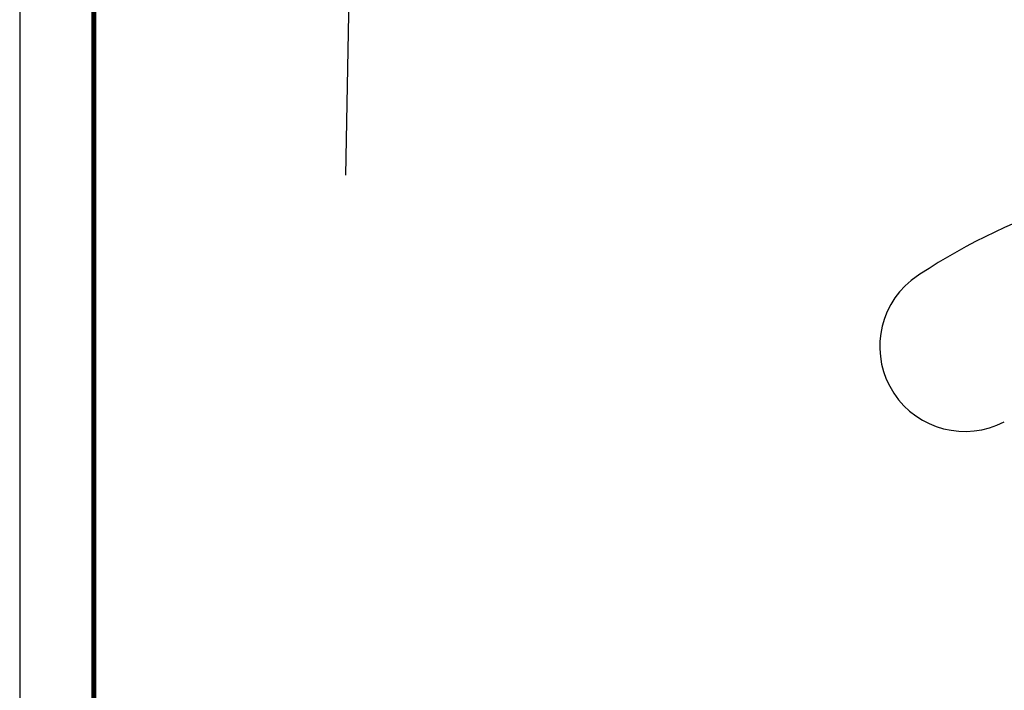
# Model space of a CAD drawing. Extents: x -424536 to -66822, y 139826 to 492209.
# Tile 44 of 69: x -159222 to -130025, y 159710 to 179594. Entities that reach past the tile are written whole.
import ezdxf

# ---------------------------------------------------------------- set-up
doc = ezdxf.new("R2010")
doc.units = 0
doc.header["$LTSCALE"] = 1000
doc.header["$MEASUREMENT"] = 0
doc.layers.add('图框', color=3, linetype='Continuous')

msp = doc.modelspace()

# ---------------------------------------------------------------- linework, layer by layer
at = {"color": 4, "const_width": 154}
msp.add_lwpolyline([(-69022.3, 142026.2), (-69022.3, 297786.2), (-157022.3, 297786.2), (-157022.3, 142026.2)], close=True, dxfattribs=at)
at = {"color": 1}
msp.add_lwpolyline([(-149551.4, 174984.8), (-148098.2, 252817.2)], dxfattribs=at)
for centre, radius, start, end in [((-123186, 158086.9), 16794.1, 90.09582, 124.88366), ((-131194.6, 169909.1), 2523.3, 129.24009, 297.61512)]:
    msp.add_arc(centre, radius, start, end, dxfattribs=at)
at = {"layer": '图框', "color": 4}
msp.add_line((-157022.3, 297786.2), (-157022.3, 142026.2), dxfattribs=at)
at = {"layer": '图框', "color": 4, "flags": 128}
msp.add_lwpolyline([(-159222.3, 303286.2), (-159222.3, 139826.2), (-66822.3, 139826.2), (-66822.3, 303286.2), (-159222.3, 303286.2)], dxfattribs=at)

doc.saveas('drawing.dxf')
